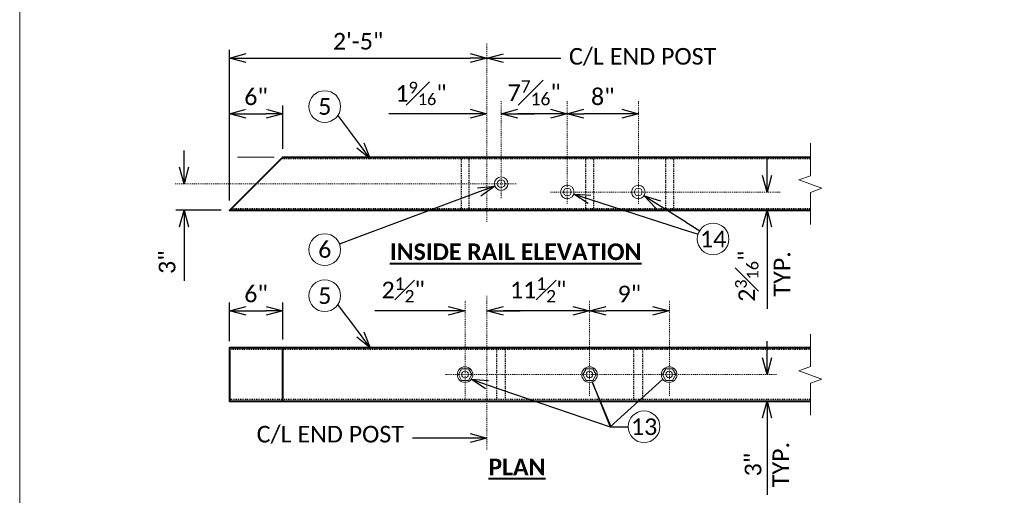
# Model space of a CAD drawing. Extents: x -1150 to 724, y -518 to -203.
# Tile 4 of 14: x -63 to 48, y -380 to -326. Entities that reach past the tile are written whole.
import ezdxf
from ezdxf import colors
from ezdxf.entities.mleader import LeaderData, LeaderLine
from ezdxf.math import Vec2, Vec3

# ---------------------------------------------------------------- set-up
doc = ezdxf.new("R2010")
doc.units = 0
doc.header["$MEASUREMENT"] = 0
doc.linetypes.add('Wisdot2', pattern=[0.125, 0.0625, -0.0625])
doc.linetypes.add('Wisdot4', pattern=[0.28125, 0.125, -0.0625, 0.03125, -0.0625])
for name, color, linetype, lineweight in [('B_ANNO_BREAK', 7, 'Continuous', 18), ('B_ANNO_DIM', 7, 'Continuous', 18), ('B_ANNO_SYMB', 7, 'Continuous', 18), ('B_ANNO_TEXT', 7, 'Continuous', 18), ('B_ANNO_TEXT_TITLE', 7, 'Continuous', 40), ('B_CNTR', 1, 'Wisdot4', 18), ('B_DETAIL_HIDDEN', 7, 'Wisdot2', 25), ('B_DETAIL_OBJ', 7, 'Continuous', 40), ('B_STEEL', 92, 'Continuous', 18), ('B_STEEL_BOLT', 3, 'Continuous', 18)]:
    doc.layers.add(name, color=color, linetype=linetype, lineweight=lineweight)
doc.layers.add('B_ANNO_NOPLOT', color=47, linetype='Continuous', lineweight=18, plot=False)
doc.styles.add('Annotative', font='calibri.ttf', dxfattribs={"height": 0.0625})
doc.styles.get("Standard").update_dxf_attribs({"font": 'calibri.ttf'})
doc.styles.add('Subtitle', font='calibrib.ttf', dxfattribs={"height": 0.0625})
doc.dimstyles.new('Annotative', dxfattribs={"dimscale": 0, "dimtxt": 0.0625, "dimasz": 0.0625, "dimexe": 0.03125, "dimexo": 0.03125, "dimgap": 0.03125, "dimtad": 1, "dimdec": 3, "dimzin": 3, "dimdsep": 46, "dimlunit": 4, "dimtxsty": 'Standard', "dimblk": 'OPEN30', "dimcen": 0.03125, "dimaunit": 1, "dimadec": 0, "dimazin": 3, "dimtfac": 0.75, "dimtdec": 3, "dimtofl": 0, "dimtmove": 0, "dimatfit": 3, "dimldrblk": 'OPEN30', "dimfxl": 1, "dimtfill": 1, "dimfrac": 1, "dimtolj": 1, "dimtzin": 0, "dimarcsym": 0})

# ---------------------------------------------------------------- blocks, each defined once
blk = doc.blocks.new('AnonymousCell40')
at = {"layer": 'B_STEEL'}
for radius in [0.759, 0.438]:
    blk.add_circle((0, 0), radius, dxfattribs=at)
blk = doc.blocks.new('_Open30')
at = {"color": 0, "linetype": 'ByBlock', "lineweight": -2}
for p, q in [((-1, 0.268), (0, 0)), ((0, 0), (-1, -0.268)), ((0, 0), (-1, 0))]:
    blk.add_line(p, q, dxfattribs=at)
blk = doc.blocks.new('*D272')
at = {"layer": 'B_ANNO_DIM', "color": 0, "lineweight": -2, "transparency": 16777216}
for p, q in [((18.48, 175.75), (18.48, 177.63)), ((22.65, 170.88), (17.54, 170.88)), ((18.48, 169), (18.48, 162.94))]:
    blk.add_line(p, q, dxfattribs=at)
at = {"layer": 'Defpoints', "color": 0, "transparency": 16777216}
for p in [(18.48, 173.88), (18.48, 173.88), (23.58, 170.88)]:
    blk.add_point(p, dxfattribs=at)
at = {"layer": 'B_ANNO_DIM', "color": 0, "lineweight": -2, "transparency": 16777216, "xscale": 1.875, "yscale": 1.875, "zscale": 1.875}
for p, rotation in [((18.48, 173.88), 270), ((18.48, 170.88), 90)]:
    blk.add_blockref('_Open30', p, dxfattribs=dict(at, rotation=rotation))
at = {"layer": 'B_ANNO_DIM', "color": 0, "transparency": 16777216, "insert": (16.58, 165.04), "char_height": 1.875, "attachment_point": 5, "rotation": 90, "bg_fill": 3, "box_fill_scale": 1.25, "bg_fill_color": 256, "bg_fill_true_color": 13158600, "bg_fill_transparency": 0}
blk.add_mtext('\\A1;3"', dxfattribs=at)
blk = doc.blocks.new('*D271')
at = {"layer": 'B_ANNO_DIM', "color": 0, "lineweight": -2, "transparency": 16777216}
for p, q in [((25.46, 181.76), (27.71, 181.76)), ((29.58, 177.82), (29.58, 182.7))]:
    blk.add_line(p, q, dxfattribs=at)
at = {"layer": 'Defpoints', "color": 0, "transparency": 16777216}
for p in [(23.58, 181.76), (29.58, 181.76), (29.58, 176.88)]:
    blk.add_point(p, dxfattribs=at)
at = {"layer": 'B_ANNO_DIM', "color": 0, "lineweight": -2, "transparency": 16777216, "xscale": 1.875, "yscale": 1.875, "zscale": 1.875, "rotation": 180}
blk.add_blockref('_Open30', (23.58, 181.76), dxfattribs=at)
at = {"layer": 'B_ANNO_DIM', "color": 0, "lineweight": -2, "transparency": 16777216, "xscale": 1.875, "yscale": 1.875, "zscale": 1.875}
blk.add_blockref('_Open30', (29.58, 181.76), dxfattribs=at)
at = {"layer": 'B_ANNO_DIM', "color": 0, "transparency": 16777216, "insert": (26.58, 183.66), "char_height": 1.875, "attachment_point": 5, "bg_fill": 3, "box_fill_scale": 1.25, "bg_fill_color": 256, "bg_fill_true_color": 13158600, "bg_fill_transparency": 0}
blk.add_mtext('\\A1;6"', dxfattribs=at)
blk = doc.blocks.new('*D285')
at = {"layer": 'B_ANNO_DIM', "color": 0, "lineweight": -2, "transparency": 16777216}
for p, q in [((50.66, 181.76), (41.5, 181.76)), ((56.02, 181.76), (57.9, 181.76))]:
    blk.add_line(p, q, dxfattribs=at)
at = {"layer": 'Defpoints', "color": 0, "transparency": 16777216}
for p in [(52.54, 181.76), (52.54, 181.76), (54.15, 181.76)]:
    blk.add_point(p, dxfattribs=at)
at = {"layer": 'B_ANNO_DIM', "color": 0, "lineweight": -2, "transparency": 16777216, "xscale": 1.875, "yscale": 1.875, "zscale": 1.875}
blk.add_blockref('_Open30', (52.54, 181.76), dxfattribs=at)
at = {"layer": 'B_ANNO_DIM', "color": 0, "lineweight": -2, "transparency": 16777216, "xscale": 1.875, "yscale": 1.875, "zscale": 1.875, "rotation": 180}
blk.add_blockref('_Open30', (54.15, 181.76), dxfattribs=at)
at = {"layer": 'B_ANNO_DIM', "color": 0, "transparency": 16777216, "insert": (45.14, 184.04), "char_height": 1.875, "attachment_point": 5, "bg_fill": 3, "box_fill_scale": 1.25, "bg_fill_color": 256, "bg_fill_true_color": 13158600, "bg_fill_transparency": 0}
blk.add_mtext('\\A1;1{\\H0.7x;\\S9#16;}"', dxfattribs=at)
blk = doc.blocks.new('*D270')
at = {"layer": 'B_ANNO_DIM', "color": 0, "lineweight": -2, "transparency": 16777216}
for p, q in [((23.58, 172), (23.58, 188.95)), ((25.46, 188.02), (50.66, 188.02))]:
    blk.add_line(p, q, dxfattribs=at)
at = {"layer": 'Defpoints', "color": 0, "transparency": 16777216}
for p in [(52.54, 188.02), (52.54, 188.02), (23.58, 171.07)]:
    blk.add_point(p, dxfattribs=at)
at = {"layer": 'B_ANNO_DIM', "color": 0, "lineweight": -2, "transparency": 16777216, "xscale": 1.875, "yscale": 1.875, "zscale": 1.875, "rotation": 180}
blk.add_blockref('_Open30', (23.58, 188.02), dxfattribs=at)
at = {"layer": 'B_ANNO_DIM', "color": 0, "lineweight": -2, "transparency": 16777216, "xscale": 1.875, "yscale": 1.875, "zscale": 1.875}
blk.add_blockref('_Open30', (52.54, 188.02), dxfattribs=at)
at = {"layer": 'B_ANNO_DIM', "color": 0, "transparency": 16777216, "insert": (38.06, 189.91), "char_height": 1.875, "attachment_point": 5, "bg_fill": 3, "box_fill_scale": 1.25, "bg_fill_color": 256, "bg_fill_true_color": 13158600, "bg_fill_transparency": 0}
blk.add_mtext('\\A1;2\'-5"', dxfattribs=at)
blk = doc.blocks.new('*D277')
at = {"layer": 'B_ANNO_DIM', "color": 0, "lineweight": -2, "transparency": 16777216}
for p, q in [((23.58, 156.13), (23.58, 160.5)), ((25.46, 159.56), (27.71, 159.56)), ((29.58, 156.32), (29.58, 160.5))]:
    blk.add_line(p, q, dxfattribs=at)
at = {"layer": 'Defpoints', "color": 0, "transparency": 16777216}
for p in [(29.58, 159.56), (23.58, 155.2), (29.58, 155.38)]:
    blk.add_point(p, dxfattribs=at)
at = {"layer": 'B_ANNO_DIM', "color": 0, "lineweight": -2, "transparency": 16777216, "xscale": 1.875, "yscale": 1.875, "zscale": 1.875, "rotation": 180}
blk.add_blockref('_Open30', (23.58, 159.56), dxfattribs=at)
at = {"layer": 'B_ANNO_DIM', "color": 0, "lineweight": -2, "transparency": 16777216, "xscale": 1.875, "yscale": 1.875, "zscale": 1.875}
blk.add_blockref('_Open30', (29.58, 159.56), dxfattribs=at)
at = {"layer": 'B_ANNO_DIM', "color": 0, "transparency": 16777216, "insert": (26.58, 161.46), "char_height": 1.875, "attachment_point": 5, "bg_fill": 3, "box_fill_scale": 1.25, "bg_fill_color": 256, "bg_fill_true_color": 13158600, "bg_fill_transparency": 0}
blk.add_mtext('\\A1;6"', dxfattribs=at)
blk = doc.blocks.new('*D106')
at = {"layer": 'B_ANNO_DIM', "color": 0, "lineweight": -2, "transparency": 16777216}
for p, q in [((84.05, 154.26), (84.05, 156.14)), ((84.05, 147.51), (84.05, 138.85))]:
    blk.add_line(p, q, dxfattribs=at)
at = {"layer": 'Defpoints', "color": 0, "transparency": 16777216}
for p in [(84.05, 152.39), (84.05, 152.39), (84.05, 149.39)]:
    blk.add_point(p, dxfattribs=at)
at = {"layer": 'B_ANNO_DIM', "color": 0, "lineweight": -2, "transparency": 16777216, "xscale": 1.875, "yscale": 1.875, "zscale": 1.875}
for p, rotation in [((84.05, 152.39), 270), ((84.05, 149.39), 90)]:
    blk.add_blockref('_Open30', p, dxfattribs=dict(at, rotation=rotation))
at = {"layer": 'B_ANNO_DIM', "color": 0, "transparency": 16777216, "insert": (84.05, 142.25), "char_height": 1.875, "attachment_point": 5, "rotation": 90}
blk.add_mtext('\\A1;3"\\PTYP.', dxfattribs=at)
blk = doc.blocks.new('*D119')
at = {"layer": 'B_ANNO_DIM', "color": 0, "lineweight": -2, "transparency": 16777216}
blk.add_line((71.17, 159.56), (65.96, 159.56), dxfattribs=at)
at = {"layer": 'Defpoints', "color": 0, "transparency": 16777216}
for p in [(64.08, 159.56), (64.08, 159.56), (73.04, 159.56)]:
    blk.add_point(p, dxfattribs=at)
at = {"layer": 'B_ANNO_DIM', "color": 0, "lineweight": -2, "transparency": 16777216, "xscale": 1.875, "yscale": 1.875, "zscale": 1.875, "rotation": 180}
blk.add_blockref('_Open30', (64.08, 159.56), dxfattribs=at)
at = {"layer": 'B_ANNO_DIM', "color": 0, "lineweight": -2, "transparency": 16777216, "xscale": 1.875, "yscale": 1.875, "zscale": 1.875}
blk.add_blockref('_Open30', (73.04, 159.56), dxfattribs=at)
at = {"layer": 'B_ANNO_DIM', "color": 0, "transparency": 16777216, "insert": (68.56, 161.46), "char_height": 1.875, "attachment_point": 5, "bg_fill": 3, "box_fill_scale": 1.25, "bg_fill_color": 256, "bg_fill_true_color": 13158600, "bg_fill_transparency": 0}
blk.add_mtext('\\A1;9"', dxfattribs=at)
blk = doc.blocks.new('*D123')
at = {"layer": 'B_ANNO_DIM', "color": 0, "lineweight": -2, "transparency": 16777216}
blk.add_line((62.21, 159.56), (54.41, 159.56), dxfattribs=at)
at = {"layer": 'Defpoints', "color": 0, "transparency": 16777216}
for p in [(52.54, 159.56), (52.54, 159.56), (64.08, 159.56)]:
    blk.add_point(p, dxfattribs=at)
at = {"layer": 'B_ANNO_DIM', "color": 0, "lineweight": -2, "transparency": 16777216, "xscale": 1.875, "yscale": 1.875, "zscale": 1.875, "rotation": 180}
blk.add_blockref('_Open30', (52.54, 159.56), dxfattribs=at)
at = {"layer": 'B_ANNO_DIM', "color": 0, "lineweight": -2, "transparency": 16777216, "xscale": 1.875, "yscale": 1.875, "zscale": 1.875}
blk.add_blockref('_Open30', (64.08, 159.56), dxfattribs=at)
at = {"layer": 'B_ANNO_DIM', "color": 0, "transparency": 16777216, "insert": (58.31, 161.91), "char_height": 1.875, "attachment_point": 5, "bg_fill": 3, "box_fill_scale": 1.25, "bg_fill_color": 256, "bg_fill_true_color": 13158600, "bg_fill_transparency": 0}
blk.add_mtext('\\A1;11{\\H0.75x;\\S1#2;}"', dxfattribs=at)
blk = doc.blocks.new('*D104')
at = {"layer": 'B_ANNO_DIM', "color": 0, "lineweight": -2, "transparency": 16777216}
for p, q in [((48.21, 159.56), (39.93, 159.56)), ((54.41, 159.56), (56.29, 159.56))]:
    blk.add_line(p, q, dxfattribs=at)
at = {"layer": 'Defpoints', "color": 0, "transparency": 16777216}
for p in [(50.08, 159.56), (50.08, 159.56), (52.54, 159.56)]:
    blk.add_point(p, dxfattribs=at)
at = {"layer": 'B_ANNO_DIM', "color": 0, "lineweight": -2, "transparency": 16777216, "xscale": 1.875, "yscale": 1.875, "zscale": 1.875}
blk.add_blockref('_Open30', (50.08, 159.56), dxfattribs=at)
at = {"layer": 'B_ANNO_DIM', "color": 0, "lineweight": -2, "transparency": 16777216, "xscale": 1.875, "yscale": 1.875, "zscale": 1.875, "rotation": 180}
blk.add_blockref('_Open30', (52.54, 159.56), dxfattribs=at)
at = {"layer": 'B_ANNO_DIM', "color": 0, "transparency": 16777216, "insert": (43.13, 161.91), "char_height": 1.875, "attachment_point": 5, "bg_fill": 3, "box_fill_scale": 1.25, "bg_fill_color": 256, "bg_fill_true_color": 13158600, "bg_fill_transparency": 0}
blk.add_mtext('\\A1;2{\\H0.75x;\\S1#2;}"', dxfattribs=at)
blk = doc.blocks.new('AnonymousCell61')
at = {"layer": 'B_STEEL_BOLT', "flags": 128}
blk.add_lwpolyline([(-0.75, 0), (-0.38, 0.65), (0.38, 0.65), (0.75, 0), (0.38, -0.65), (-0.38, -0.65), (-0.75, 0)], dxfattribs=at)
at = {"layer": 'B_STEEL_BOLT'}
for radius in [0.879, 0.375]:
    blk.add_circle((0, 0), radius, dxfattribs=at)
blk = doc.blocks.new('*D100')
at = {"layer": 'B_ANNO_DIM', "color": 0, "lineweight": -2, "transparency": 16777216}
blk.add_line((59.71, 181.76), (56.02, 181.76), dxfattribs=at)
at = {"layer": 'B_ANNO_DIM', "color": 0, "lineweight": -2, "transparency": 16777216, "xscale": 1.875, "yscale": 1.875, "zscale": 1.875, "rotation": 180}
blk.add_blockref('_Open30', (54.15, 181.76), dxfattribs=at)
at = {"layer": 'B_ANNO_DIM', "color": 0, "lineweight": -2, "transparency": 16777216, "xscale": 1.875, "yscale": 1.875, "zscale": 1.875}
blk.add_blockref('_Open30', (61.58, 181.76), dxfattribs=at)
at = {"layer": 'B_ANNO_DIM', "color": 0, "transparency": 16777216, "insert": (57.86, 184.12), "char_height": 1.875, "attachment_point": 5, "bg_fill": 3, "box_fill_scale": 1.25, "bg_fill_color": 256, "bg_fill_true_color": 13158600, "bg_fill_transparency": 0}
blk.add_mtext('\\A1;7{\\H0.75x;\\S7#16;}"', dxfattribs=at)
at = {"layer": 'Defpoints', "color": 0, "transparency": 16777216}
for p in [(54.15, 181.76), (54.15, 181.76), (61.58, 181.76)]:
    blk.add_point(p, dxfattribs=at)
blk = doc.blocks.new('*D118')
at = {"layer": 'B_ANNO_DIM', "color": 0, "lineweight": -2, "transparency": 16777216}
blk.add_line((67.71, 181.76), (63.46, 181.76), dxfattribs=at)
at = {"layer": 'Defpoints', "color": 0, "transparency": 16777216}
for p in [(61.58, 181.76), (61.58, 181.76), (69.58, 181.76)]:
    blk.add_point(p, dxfattribs=at)
at = {"layer": 'B_ANNO_DIM', "color": 0, "lineweight": -2, "transparency": 16777216, "xscale": 1.875, "yscale": 1.875, "zscale": 1.875, "rotation": 180}
blk.add_blockref('_Open30', (61.58, 181.76), dxfattribs=at)
at = {"layer": 'B_ANNO_DIM', "color": 0, "lineweight": -2, "transparency": 16777216, "xscale": 1.875, "yscale": 1.875, "zscale": 1.875}
blk.add_blockref('_Open30', (69.58, 181.76), dxfattribs=at)
at = {"layer": 'B_ANNO_DIM', "color": 0, "transparency": 16777216, "insert": (65.58, 183.66), "char_height": 1.875, "attachment_point": 5, "bg_fill": 3, "box_fill_scale": 1.25, "bg_fill_color": 256, "bg_fill_true_color": 13158600, "bg_fill_transparency": 0}
blk.add_mtext('\\A1;8"', dxfattribs=at)
blk = doc.blocks.new('*D130')
at = {"layer": 'B_ANNO_DIM', "color": 0, "lineweight": -2, "transparency": 16777216}
for p, q in [((84.05, 174.81), (84.05, 176.68)), ((84.05, 169), (84.05, 159.79))]:
    blk.add_line(p, q, dxfattribs=at)
at = {"layer": 'Defpoints', "color": 0, "transparency": 16777216}
for p in [(84.05, 172.93), (84.05, 170.88), (84.05, 170.88)]:
    blk.add_point(p, dxfattribs=at)
at = {"layer": 'B_ANNO_DIM', "color": 0, "lineweight": -2, "transparency": 16777216, "xscale": 1.875, "yscale": 1.875, "zscale": 1.875}
for p, rotation in [((84.05, 172.93), 270), ((84.05, 170.88), 90)]:
    blk.add_blockref('_Open30', p, dxfattribs=dict(at, rotation=rotation))
at = {"layer": 'B_ANNO_DIM', "color": 0, "transparency": 16777216, "insert": (81.77, 163.46), "char_height": 1.875, "attachment_point": 5, "rotation": 90, "bg_fill": 3, "box_fill_scale": 1.25, "bg_fill_color": 256, "bg_fill_true_color": 13158600, "bg_fill_transparency": 0}
blk.add_mtext('\\A1;2{\\H0.7x;\\S3#16;}"', dxfattribs=at)
blk = doc.blocks.new('*U96')
at = {"layer": 'B_ANNO_NOPLOT', "flags": 128}
blk.add_lwpolyline([(0, 0), (0, 315), (404.91, 315), (404.91, 298.57), (472.5, 298.57), (472.5, 50.62), (395.71, 50.62), (395.71, 0)], close=True, dxfattribs=at)
at = {"layer": 'B_ANNO_TEXT', "style": 'Annotative'}
blk.add_attdef('SHT#', (411.47, 177.13), '', height=1.88, dxfattribs=at)
blk = doc.blocks.new('*U259')
at = {"layer": 'B_ANNO_BREAK', "flags": 128}
for points in [[(88.92455, 169.29249), (88.92455, 172.89989), (90.21324, 173.36893), (87.63587, 174.30702), (88.92455, 174.77606), (88.92455, 178.42498)], [(88.92455, 147.7974), (88.92455, 151.40479), (90.21324, 151.87383), (87.63587, 152.81192), (88.92455, 153.28096), (88.92455, 156.92988)]]:
    blk.add_lwpolyline(points, dxfattribs=at)
at = {"layer": 'B_ANNO_NOPLOT', "flags": 128}
blk.add_lwpolyline([(0, 0), (0, 315), (404.90958, 315), (404.90958, 298.56895), (472.5, 298.56895), (472.5, 50.62451), (395.71344, 50.62451), (395.71344, 0)], close=True, dxfattribs=at)
at = {"layer": 'B_ANNO_SYMB'}
for centre in [(34.31217, 182.56776), (34.31217, 166.46304), (34.31217, 161.26016)]:
    blk.add_circle(centre, 1.78191, dxfattribs=at)
at = {"layer": 'B_CNTR'}
for p, q in [((52.53874, 189.66543), (52.53874, 169.52817)), ((54.14595, 172.24579), (54.14595, 183.17181)), ((55.84381, 173.87766), (17.42183, 173.87766)), ((52.53874, 143.93604), (52.53874, 161.35272))]:
    blk.add_line(p, q, dxfattribs=at)
at = {"layer": 'B_DETAIL_HIDDEN', "ltscale": 0.75}
for p, q in [((88.85553, 176.69016), (29.39595, 176.69016)), ((88.92455, 155.19506), (23.58345, 155.19506)), ((53.6441, 149.38256), (53.6441, 155.38256)), ((54.6441, 149.38256), (54.6441, 155.38256)), ((88.85553, 149.57006), (23.58345, 149.57006))]:
    blk.add_line(p, q, dxfattribs=at)
at = {"layer": 'B_DETAIL_HIDDEN', "ltscale": 0.75, "flags": 128}
blk.add_lwpolyline([(88.85553, 171.06516), (23.77095, 171.06516)], dxfattribs=at)
at = {"layer": 'B_DETAIL_OBJ'}
blk.add_line((29.58345, 149.38256), (29.58345, 155.38256), dxfattribs=at)
at = {"layer": 'B_DETAIL_OBJ', "flags": 128}
blk.add_lwpolyline([(88.92455, 155.38256), (23.58345, 155.38256), (23.58345, 149.38256), (88.92455, 149.38256)], dxfattribs=at)
blk.add_blockref('AnonymousCell40', (54.14592, 173.87796))
at = {"layer": 'B_ANNO_TEXT', "char_height": 1.875, "width": 4.4547783, "attachment_point": 5, "style": 'Annotative'}
for s, insert in [('5', (34.31217, 182.56776)), ('6', (34.31217, 166.46304)), ('5', (34.31217, 161.26016))]:
    blk.add_mtext(s, dxfattribs=dict(at, insert=insert))
at = {"layer": 'B_ANNO_TEXT_TITLE', "char_height": 1.875, "width": 60.1226988, "attachment_point": 1, "style": 'Subtitle'}
for s, insert in [('{\\LINSIDE RAIL ELEVATION}', (41.62932, 167.15136)), ('{\\LPLAN}', (52.71598, 142.92777))]:
    blk.add_mtext(s, dxfattribs=dict(at, insert=insert))
at = {"layer": 'B_ANNO_DIM'}
ml = blk.add_multileader_mtext('Standard', dxfattribs=at)
ml.set_content('', color=256)
ml.set_leader_properties()
ml.set_arrow_properties(name='OPEN30')
ml.build(insert=Vec2(0, 0))
ml.multileader.update_dxf_attribs({"text_right_attachment_type": 3, "dogleg_length": 0.0625, "arrow_head_size": 1.875, "scale": 30})
ctx = ml.context
ctx.base_point, ctx.scale, ctx.char_height, ctx.arrow_head_size, ctx.landing_gap_size, ctx.plane_origin, ctx.plane_x_axis, ctx.plane_y_axis = Vec3(34.67508, 183.08996), 30, 1.875, 1.875, 0.9375, Vec3(39.27074, 176.90276), Vec3(0.596278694, -0.802777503), Vec3(0.802777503, 0.596278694)
ctx.right_attachment = 3
notes = []
notes.append((ctx, [(0, (1, 1, 0), (36.91112, 180.07954), (-0.596278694, 0.802777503), 1.875, [(0, [(39.42865, 176.69016), (36.97815, 179.98931), (36.93346, 180.04946)], 0, [])])]))
ctx.mtext.insert, ctx.mtext.text_direction, ctx.mtext.rotation, ctx.mtext.flow_direction = Vec3(35.98669, 182.89636), Vec3(0.596278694, -0.802777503), 5.351246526, 5
ml = blk.add_multileader_mtext('Standard', dxfattribs=at)
ml.set_content('', color=256)
ml.set_leader_properties()
ml.set_arrow_properties(name='OPEN30')
ml.build(insert=Vec2(0, 0))
ml.multileader.update_dxf_attribs({"text_right_attachment_type": 3, "dogleg_length": 0.0625, "arrow_head_size": 1.875, "scale": 30})
ctx = ml.context
ctx.base_point, ctx.scale, ctx.char_height, ctx.arrow_head_size, ctx.landing_gap_size, ctx.plane_origin, ctx.plane_x_axis, ctx.plane_y_axis = Vec3(34.22497, 166.43044), 30, 1.875, 1.875, 0.9375, Vec3(41.44424, 169.12928), Vec3(0.936686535, 0.350169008), Vec3(-0.350169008, 0.936686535)
ctx.right_attachment = 3
notes.append((ctx, [(0, (1, 1, 0), (37.73755, 167.74358), (-0.936686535, -0.350169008), 1.875, [(0, [(53.43512, 173.61193), (37.84283, 167.78294), (37.77264, 167.7567)], 0, [])])]))
ctx.mtext.insert, ctx.mtext.text_direction, ctx.mtext.rotation, ctx.mtext.flow_direction = Vec3(34.77483, 167.63687), Vec3(0.936686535, 0.350169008), 0.35775153, 5
ml = blk.add_multileader_mtext('Standard', dxfattribs=at)
ml.set_content('', color=256)
ml.set_leader_properties()
ml.set_arrow_properties(name='OPEN30')
ml.build(insert=Vec2(0, 0))
ml.multileader.update_dxf_attribs({"text_right_attachment_type": 3, "dogleg_length": 0.0625, "arrow_head_size": 1.875, "scale": 30})
ctx = ml.context
ctx.base_point, ctx.scale, ctx.char_height, ctx.arrow_head_size, ctx.landing_gap_size, ctx.plane_origin, ctx.plane_x_axis, ctx.plane_y_axis = Vec3(34.67508, 161.78236), 30, 1.875, 1.875, 0.9375, Vec3(39.27074, 155.59516), Vec3(0.596278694, -0.802777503), Vec3(0.802777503, 0.596278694)
ctx.right_attachment = 3
notes.append((ctx, [(0, (1, 1, 0), (36.91112, 158.77194), (-0.596278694, 0.802777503), 1.875, [(0, [(39.42865, 155.38256), (36.97815, 158.68171), (36.93346, 158.74187)], 0, [])])]))
ctx.mtext.insert, ctx.mtext.text_direction, ctx.mtext.rotation, ctx.mtext.flow_direction = Vec3(35.98669, 161.58877), Vec3(0.596278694, -0.802777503), 5.351246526, 5
ml = blk.add_multileader_mtext('Standard', dxfattribs=at)
ml.set_content('C/L END POST', color=256)
ml.set_leader_properties()
ml.set_arrow_properties(name='OPEN30')
ml.build(insert=Vec2(0, 0))
ml.multileader.update_dxf_attribs({"text_right_attachment_type": 3, "dogleg_length": 0.0625, "arrow_head_size": 1.875, "scale": 30})
ctx = ml.context
ctx.base_point, ctx.scale, ctx.char_height, ctx.arrow_head_size, ctx.landing_gap_size, ctx.plane_origin = Vec3(25.71474, 145.47151), 30, 1.875, 1.875, 0.9375, Vec3(52.53874, 145.23286)
ctx.right_attachment = 3
notes.append((ctx, [(0, (1, 1, 0), (46.04118, 145.22631), (-1, 0), 1.875, [(0, [(52.53874, 145.23286), (47.21502, 145.22631), (46.55767, 145.22631)], 0, [])])]))
ctx.mtext.insert, ctx.mtext.flow_direction = Vec3(26.65224, 146.61165), 5
for ctx, leaders in notes:
    for number, flags, end, landing, length, lines in leaders:
        leader = LeaderData()
        leader.index, (leader.has_last_leader_line, leader.has_dogleg_vector, leader.attachment_direction) = number, flags
        leader.last_leader_point, leader.dogleg_vector, leader.dogleg_length = Vec3(end), Vec3(landing), length
        for number, points, colour, breaks in lines:
            line = LeaderLine()
            line.index, line.vertices, line.color, line.breaks = number, Vec3.list(points), colors.encode_raw_color(colour), breaks
            leader.lines.append(line)
        ctx.leaders.append(leader)
dim = blk.add_linear_dim(base=(52.53874, 181.76013), p1=(54.14595, 181.76013), p2=(52.53874, 181.76013), text='1{\\H0.7x;\\S9#16;}"', dimstyle='Annotative', override={"dimdec": 4}, dxfattribs=at)
dim.commit()
dim.dimension.update_dxf_attribs({"geometry": '*D285', "text_midpoint": (45.14393, 184.04194)})
dim = blk.add_linear_dim(base=(18.47753, 173.87766), p1=(23.58345, 170.87766), p2=(18.47753, 173.87766), angle=90, dimstyle='Annotative', dxfattribs=at)
dim.commit()
dim.dimension.update_dxf_attribs({"geometry": '*D272', "text_midpoint": (18.47753, 165.03559), "dimtype": 160})
for base, p1, p2, picture, middle in [((29.58345, 181.76013), (23.58345, 181.76013), (29.58345, 176.87766), '*D271', (26.58345, 183.65749)), ((29.58345, 159.55868), (23.58345, 155.19506), (29.58345, 155.38256), '*D277', (26.58345, 161.45604))]:
    dim = blk.add_linear_dim(base=base, p1=p1, p2=p2, dimstyle='Annotative', dxfattribs=at)
    dim.commit()
    dim.dimension.update_dxf_attribs({"geometry": picture, "text_midpoint": middle})
dim = blk.add_linear_dim(base=(52.53874, 188.01592), p1=(23.58345, 171.06516), p2=(52.53874, 188.01592), dimstyle='Annotative', dxfattribs=at)
dim.commit()
dim.dimension.update_dxf_attribs({"geometry": '*D270', "text_midpoint": (38.06109, 189.914)})
blk.add_line((28.60516, 176.87766), (24.47575, 176.87766), dxfattribs=at)
at = {"layer": 'B_DETAIL_OBJ', "flags": 128}
blk.add_lwpolyline([(88.85553, 170.87766), (23.58345, 170.87766), (29.58345, 176.87766), (88.85553, 176.87766)], dxfattribs=at)
at = {"layer": 'B_ANNO_DIM'}
ml = blk.add_multileader_mtext('Standard', dxfattribs=at)
ml.set_content('{\\C256;C/L END POST}', color=256)
ml.set_leader_properties()
ml.set_arrow_properties(name='OPEN30')
ml.build(insert=Vec2(0, 0))
ml.multileader.update_dxf_attribs({"text_right_attachment_type": 3, "dogleg_length": 0.0625, "arrow_head_size": 1.875, "scale": 30})
ctx = ml.context
ctx.base_point, ctx.scale, ctx.char_height, ctx.arrow_head_size, ctx.landing_gap_size, ctx.plane_origin = Vec3(60.84076, 188.01592), 30, 1.875, 1.875, 0.9375, Vec3(52.53874, 188.01592)
ctx.right_attachment = 3
notes = []
notes.append((ctx, [(0, (1, 1, 0), (58.96576, 188.01592), (1, 0), 1.875, [(0, [(52.53874, 188.01592), (57.70165, 188.01592), (58.40394, 188.01592)], 0, [])])]))
ctx.mtext.insert, ctx.mtext.flow_direction = Vec3(61.77826, 189.15607), 5
for ctx, leaders in notes:
    for number, flags, end, landing, length, lines in leaders:
        leader = LeaderData()
        leader.index, (leader.has_last_leader_line, leader.has_dogleg_vector, leader.attachment_direction) = number, flags
        leader.last_leader_point, leader.dogleg_vector, leader.dogleg_length = Vec3(end), Vec3(landing), length
        for number, points, colour, breaks in lines:
            line = LeaderLine()
            line.index, line.vertices, line.color, line.breaks = number, Vec3.list(points), colors.encode_raw_color(colour), breaks
            leader.lines.append(line)
        ctx.leaders.append(leader)
blk = doc.blocks.new('*U99')
at = {"layer": 'B_ANNO_NOPLOT', "flags": 128}
blk.add_lwpolyline([(0, 0), (0, 315), (404.90958, 315), (404.90958, 298.56895), (472.5, 298.56895), (472.5, 50.62451), (395.71344, 50.62451), (395.71344, 0)], close=True, dxfattribs=at)
at = {"layer": 'B_ANNO_SYMB'}
for centre in [(77.98866, 167.64371), (70.22522, 146.50459)]:
    blk.add_circle(centre, 1.78191, dxfattribs=at)
at = {"layer": 'B_CNTR'}
for p, q in [((61.58244, 171.59496), (61.58244, 183.17181)), ((69.58244, 171.59496), (69.58244, 183.17181)), ((59.69602, 172.93472), (85.52927, 172.93472)), ((50.08244, 149.57006), (50.08244, 160.69025)), ((64.08244, 149.98529), (64.08244, 160.69025)), ((73.08244, 149.98529), (73.08244, 160.69025)), ((47.89788, 152.38256), (85.16481, 152.38897))]:
    blk.add_line(p, q, dxfattribs=at)
at = {"layer": 'B_DETAIL_HIDDEN', "ltscale": 0.75}
for p, q in [((49.64494, 176.87766), (49.64494, 170.87766)), ((50.51994, 176.87766), (50.51994, 170.87766)), ((63.64494, 176.87766), (63.64494, 170.87766)), ((64.51994, 176.87766), (64.51994, 170.87766)), ((72.64494, 176.87766), (72.64494, 170.87766)), ((73.51994, 176.87766), (73.51994, 170.87766)), ((69.08429, 149.38256), (69.08429, 155.38256)), ((70.08429, 149.38256), (70.08429, 155.38256))]:
    blk.add_line(p, q, dxfattribs=at)
for name, p in [('AnonymousCell40', (61.58241, 172.93502)), ('AnonymousCell40', (69.58241, 172.93502)), ('AnonymousCell61', (50.08249, 152.38274)), ('AnonymousCell61', (64.08249, 152.38274)), ('AnonymousCell61', (73.04011, 152.38274))]:
    blk.add_blockref(name, p)
at = {"layer": 'B_ANNO_TEXT', "char_height": 1.875, "width": 4.4547783, "attachment_point": 5, "style": 'Annotative'}
for s, insert in [('14', (77.98866, 167.64371)), ('13', (70.22522, 146.50459))]:
    blk.add_mtext(s, dxfattribs=dict(at, insert=insert))
at = {"layer": 'B_ANNO_DIM'}
dim = blk.add_linear_dim(base=(84.05498, 152.38897), p1=(84.05498, 149.38897), p2=(84.05498, 152.38897), angle=90, text='<>\\XTYP.', dimstyle='Annotative', override={"dimtfill": 0}, dxfattribs=at)
dim.commit()
dim.dimension.update_dxf_attribs({"geometry": '*D106', "text_midpoint": (84.05498, 142.24594), "dimtype": 160})
ml = blk.add_multileader_mtext('Standard', dxfattribs=at)
ml.set_content('\\A1;{\\H0.7x;\\S1#4;}" X 5{\\H0.7x;\\S1#2;}" X 1\'-0{\\H0.7x;\\S3#4;}"\\PCOVER PLATE', color=256)
ml.set_leader_properties()
ml.set_arrow_properties(name='OPEN30')
ml.build(insert=Vec2(0, 0))
ml.multileader.update_dxf_attribs({"text_right_attachment_type": 3, "dogleg_length": 0.0625, "arrow_head_size": 1.875, "scale": 30})
ctx = ml.context
ctx.base_point, ctx.scale, ctx.char_height, ctx.arrow_head_size, ctx.landing_gap_size, ctx.plane_origin = Vec3(78.93744, 211.29896), 30, 1.875, 1.875, 0.9375, Vec3(72.02725, 216.31437)
ctx.right_attachment = 3
notes = []
notes.append((ctx, [(0, (1, 1, 0), (77.06244, 211.29896), (1, 0), 1.875, [(0, [(72.02725, 216.31437), (76.18524, 211.29896), (76.53089, 211.29896)], 0, [])])]))
ctx.mtext.insert, ctx.mtext.flow_direction = Vec3(79.87494, 212.25017), 5
ml = blk.add_multileader_mtext('Standard', dxfattribs=at)
ml.set_content('', color=256)
ml.set_leader_properties()
ml.set_arrow_properties(name='OPEN30')
ml.build(insert=Vec2(0, 0))
ml.multileader.update_dxf_attribs({"text_right_attachment_type": 3, "dogleg_length": 0.0625, "arrow_head_size": 1.875, "scale": 30})
ctx = ml.context
ctx.base_point, ctx.scale, ctx.char_height, ctx.arrow_head_size, ctx.landing_gap_size, ctx.plane_origin, ctx.plane_x_axis, ctx.plane_y_axis = Vec3(78.08097, 167.6026), 30, 1.875, 1.875, 0.9375, Vec3(70.75042, 169.98267), Vec3(-0.951124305, 0.308808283), Vec3(-0.308808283, -0.951124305)
ctx.right_attachment = 3
notes.append((ctx, [(0, (1, 1, 0), (74.51425, 168.76064), (0.951124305, -0.308808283), 1.875, [(0, [(62.30468, 172.70179), (74.40734, 168.79535), (74.47861, 168.77221)], 0, [])])]))
ctx.mtext.insert, ctx.mtext.text_direction, ctx.mtext.rotation, ctx.mtext.flow_direction = Vec3(76.89978, 167.00043), Vec3(-0.951124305, 0.308808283), 2.827652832, 5
ml = blk.add_multileader_mtext('Standard', dxfattribs=at)
ml.set_content('', color=256)
ml.set_leader_properties()
ml.set_arrow_properties(name='OPEN30')
ml.build(insert=Vec2(0, 0))
ml.multileader.update_dxf_attribs({"text_right_attachment_type": 3, "dogleg_length": 0.0625, "arrow_head_size": 1.875, "scale": 30})
ctx = ml.context
ctx.base_point, ctx.scale, ctx.char_height, ctx.arrow_head_size, ctx.landing_gap_size, ctx.plane_origin, ctx.plane_x_axis, ctx.plane_y_axis = Vec3(78.06569, 167.58249), 30, 1.875, 1.875, 0.9375, Vec3(71.55054, 171.70007), Vec3(-0.845327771, 0.534248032), Vec3(-0.534248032, -0.845327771)
ctx.right_attachment = 3
notes.append((ctx, [(0, (1, 1, 0), (74.89571, 169.58592), (0.845327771, -0.534248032), 1.875, [(0, [(70.22389, 172.52921), (74.80069, 169.64598), (74.86404, 169.60594)], 0, [])])]))
ctx.mtext.insert, ctx.mtext.text_direction, ctx.mtext.rotation, ctx.mtext.flow_direction = Vec3(76.77234, 167.29086), Vec3(-0.845327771, 0.534248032), 2.577974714, 5
ml = blk.add_multileader_mtext('Standard', dxfattribs=at)
ml.set_content('', color=256)
ml.set_leader_properties()
ml.set_arrow_properties(name='OPEN30')
ml.build(insert=Vec2(0, 0))
ml.multileader.update_dxf_attribs({"text_right_attachment_type": 3, "dogleg_length": 0.0625, "arrow_head_size": 1.875, "scale": 30})
ctx = ml.context
ctx.base_point, ctx.scale, ctx.char_height, ctx.arrow_head_size, ctx.landing_gap_size, ctx.plane_origin = Vec3(68.44331, 146.50459), 30, 1.875, 1.875, 0.9375, Vec3(65.15701, 141.35367)
ctx.right_attachment = 3
notes.append((ctx, [(0, (1, 1, 0), (66.56831, 146.50459), (1, 0), 1.875, [(2, [(50.78273, 151.85219), (66.40859, 146.50459), (66.50135, 146.50459), (64.40082, 151.56395), (66.40859, 146.50459), (72.32367, 151.87414), (66.40859, 146.50459)], 0, [])])]))
ctx.mtext.insert, ctx.mtext.flow_direction = Vec3(69.38081, 147.44209), 5
for ctx, leaders in notes:
    for number, flags, end, landing, length, lines in leaders:
        leader = LeaderData()
        leader.index, (leader.has_last_leader_line, leader.has_dogleg_vector, leader.attachment_direction) = number, flags
        leader.last_leader_point, leader.dogleg_vector, leader.dogleg_length = Vec3(end), Vec3(landing), length
        for number, points, colour, breaks in lines:
            line = LeaderLine()
            line.index, line.vertices, line.color, line.breaks = number, Vec3.list(points), colors.encode_raw_color(colour), breaks
            leader.lines.append(line)
        ctx.leaders.append(leader)
dim = blk.add_linear_dim(base=(54.14595, 181.76013), p1=(61.58244, 181.76013), p2=(54.14595, 181.76013), dimstyle='Annotative', override={"dimdec": 4}, dxfattribs=at)
dim.commit()
dim.dimension.update_dxf_attribs({"geometry": '*D100', "text_midpoint": (57.8642, 181.76013), "dimtype": 160})
dim = blk.add_linear_dim(base=(84.05498, 170.87766), p1=(84.05498, 172.93472), p2=(84.05498, 170.87766), angle=90, text='2{\\H0.7x;\\S3#16;}"', dimstyle='Annotative', dxfattribs=at)
dim.commit()
dim.dimension.update_dxf_attribs({"geometry": '*D130', "text_midpoint": (84.05498, 163.46028), "dimtype": 160})
dim = blk.add_linear_dim(base=(64.08244, 159.55868), p1=(73.04007, 159.55868), p2=(64.08244, 159.55868), dimstyle='Annotative', dxfattribs=at)
dim.commit()
dim.dimension.update_dxf_attribs({"geometry": '*D119', "text_midpoint": (68.56125, 161.45676)})
at = {"layer": 'B_ANNO_TEXT', "insert": (84.79431, 161.17429), "char_height": 1.875, "width": 17.1540847, "attachment_point": 1, "rotation": 90, "style": 'Annotative'}
blk.add_mtext('\\A1;TYP.', dxfattribs=at)
at = {"layer": 'B_ANNO_DIM'}
for base, p1, p2, picture, middle in [((61.58244, 181.76013), (69.58244, 181.76013), (61.58244, 181.76013), '*D118', (65.58244, 183.65821)), ((52.53773, 159.55868), (64.08244, 159.55868), (52.53773, 159.55868), '*D123', (58.31009, 161.91109))]:
    dim = blk.add_linear_dim(base=base, p1=p1, p2=p2, dimstyle='Annotative', dxfattribs=at)
    dim.commit()
    dim.dimension.update_dxf_attribs({"geometry": picture, "text_midpoint": middle})
dim = blk.add_linear_dim(base=(50.08244, 159.55868), p1=(52.53773, 159.55868), p2=(50.08244, 159.55868), dimstyle='Annotative', dxfattribs=at)
dim.commit()
dim.dimension.update_dxf_attribs({"geometry": '*D104', "text_midpoint": (43.13016, 161.91109)})

msp = doc.modelspace()

# ---------------------------------------------------------------- block references
msp.add_blockref('*U259', (-62.95, -518.34))

# ---------------------------------------------------------------- next in the draw order: block references
msp.add_blockref('*U99', (-62.95, -518.34))

# ---------------------------------------------------------------- next in the draw order: block references
msp.add_blockref('*U96', (-62.95, -518.34))

doc.saveas('drawing.dxf')
